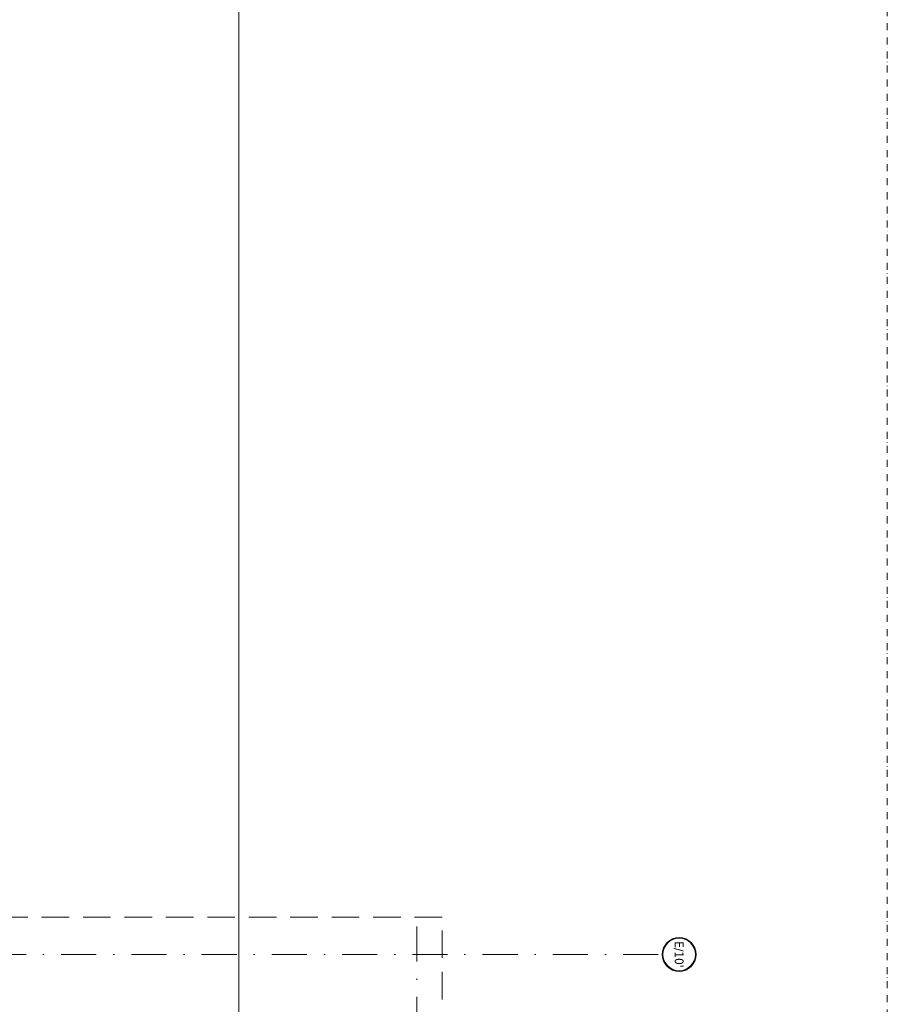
# Model space of a CAD drawing. Header units: millimetres. Extents: x -82287 to 177822, y -399756 to 0.
# Tile 135 of 228: x 53916 to 55487, y -198114 to -196331. Entities that reach past the tile are written whole.
import ezdxf
from ezdxf.enums import TextEntityAlignment as Align

# ---------------------------------------------------------------- set-up
doc = ezdxf.new("R2010")
doc.units = ezdxf.units.MM
doc.header["$MEASUREMENT"] = 0
doc.linetypes.add('SUŁOSZOWA - PB 21 03$0$6279-A-FP00$0$DASHED', pattern=[0.75, 0.5, -0.25])
doc.linetypes.add('SUŁOSZOWA - PB 21 03$0$DASHDOT', pattern=[25.4, 12.7, -6.35, 0, -6.35])
doc.layers.add('FL_XREF', color=252, linetype='Continuous')
for name, color, linetype, lineweight in [('SUŁOSZOWA - PB 21 03$0$!! 0_ Istn-sciany', 251, 'Continuous', 0), ('SUŁOSZOWA - PB 21 03$0$!! 0_Opis_pom', 251, 'Continuous', 0), ('SUŁOSZOWA - PB 21 03$0$!! 0_Osie', 251, 'SUŁOSZOWA - PB 21 03$0$DASHDOT', 0), ('SUŁOSZOWA - PB 21 03$0$!! 1_OPIS POM NOWE', 251, 'Continuous', 0), ('SUŁOSZOWA - PB 21 03$0$0-osie-liniA', 251, 'SUŁOSZOWA - PB 21 03$0$DASHDOT', 0), ('SUŁOSZOWA - PB 21 03$0$0-osie-tx', 251, 'Continuous', 0)]:
    doc.layers.add(name, color=color, linetype=linetype, lineweight=lineweight)
doc.layers.add('SUŁOSZOWA - PB 21 03$0$!! 0_ramki', color=251, linetype='Continuous', lineweight=0, plot=False)
doc.styles.add('SUŁOSZOWA - PB 21 03$0$ARIAL', font='tahoma.ttf')
doc.styles.add('SUŁOSZOWA - PB 21 03$0$TAHOMA', font='tahoma.ttf')

# ---------------------------------------------------------------- blocks, each defined once
blk = doc.blocks.new('*U116')
h = blk.add_hatch(color=256)
edge = h.paths.add_edge_path()
edge.add_arc((0, 0), 30.6, 0, 360)
edge = h.paths.add_edge_path(flags=17)
edge.add_arc((0, 0), 29.4, 0, 360)
for radius in [30.6, 29.4]:
    blk.add_circle((0, 0), radius)
at = {"style": 'SUŁOSZOWA - PB 21 03$0$TAHOMA', "flags": 8}
blk.add_attdef('ANSICHTSNUMMER', text='', height=16, dxfattribs=at).set_placement((0, 0), align=Align.MIDDLE_CENTER)
blk = doc.blocks.new('SUŁOSZOWA - PB 21 03$0$BLOK OSI')
blk.add_lwpolyline([(55424.3, -195663.1), (55424.3, -200232.8)])
at = {"layer": 'SUŁOSZOWA - PB 21 03$0$0-osie-liniA', "ltscale": 5}
for points in [[(54572.7, -198088.6), (54572.7, -199860.8)], [(52022.7, -198139.1), (55017, -198139.1)]]:
    blk.add_lwpolyline(points, dxfattribs=at)
at = {"layer": 'SUŁOSZOWA - PB 21 03$0$0-osie-tx'}
ref = blk.add_blockref('*U116', (55047.6, -198139.2), dxfattribs=dict(at, rotation=90))
ref.add_attrib('ANSICHTSNUMMER', "E/10'", dxfattribs={"layer": '0', "height": 16, "rotation": 270, "style": 'SUŁOSZOWA - PB 21 03$0$TAHOMA', "flags": 8}).set_placement((55047.6, -198139.2), align=Align.MIDDLE_CENTER)
blk = doc.blocks.new('SUŁOSZOWA - PB 21 03')
at = {"layer": 'SUŁOSZOWA - PB 21 03$0$!! 0_ Istn-sciany', "linetype": 'SUŁOSZOWA - PB 21 03$0$6279-A-FP00$0$DASHED', "ltscale": 100}
blk.add_lwpolyline([(52021.71142, -199507.5883), (54618.70425, -199507.5883), (54618.70425, -198008.58823), (53228.71142, -198008.5883)], dxfattribs=at)
at = {"layer": 'SUŁOSZOWA - PB 21 03$0$!! 0_ramki'}
blk.add_lwpolyline([(51280.42916, -198945.67237), (51280.42916, -194745.67237), (54250.42916, -194745.67237), (54250.42916, -198945.67237)], close=True, dxfattribs=at)
at = {"layer": 'SUŁOSZOWA - PB 21 03$0$!! 0_Osie'}
blk.add_blockref('SUŁOSZOWA - PB 21 03$0$BLOK OSI', (0, 63), dxfattribs=at)
at = {"layer": 'SUŁOSZOWA - PB 21 03$0$!! 0_Opis_pom', "ltscale": 0.7, "style": 'SUŁOSZOWA - PB 21 03$0$ARIAL'}
for tag, p in [('B0,19', (52679.2094, -194257.55204)), ('B2,14', (73874.0461, -194402.0887)), ('B2,12', (73342.49259, -194413.89249)), ('B1,21', (60405.50261, -194427.18207)), ('B2,11', (73069.01144, -194438.89383)), ('B2,16', (75195.07765, -194441.83446)), ('A1,1', (58808.06672, -194460.94161)), ('A1,16', (59129.54925, -194448.08429)), ('B1/17', (59524.53699, -194450.37428)), ('B1,19', (59914.81903, -194448.15658)), ('1,22', (60947.33929, -194456.1144)), ('1,23', (61575.22173, -194450.37428)), ('B0,15', (51514.15008, -194461.8073)), ('B0,18', (52071.43815, -194478.40179)), ('B1,18', (59715.51745, -194473.87108)), ('B2,17', (75506.7465, -194471.3759)), ('B2,19.1', (76701.67035, -194466.03695)), ('B3,7', (87459.81312, -194465.07097)), ('B3,3', (88235.73906, -194465.79732)), ('B3,8', (90006.66539, -194478.47972)), ('B1,20', (60198.53687, -194490.17374)), ('B2,10', (72728.63362, -194489.37283)), ('B2,15', (74566.38885, -194487.81114)), ('B3,6', (86826.65132, -194483.15512)), ('A0,6', (49094.40602, -194505.72387)), ('A1,6', (58565.96262, -194514.50753)), ('A2,5', (72452.45009, -194505.90583)), ('B2,13', (73649.91716, -194500.01242)), ('A0,4', (49692.81919, -194517.93289)), ('A0,3', (49906.53818, -194524.03766)), ('B0,20', (53125.45224, -194527.8835)), ('B0,22', (54187.56644, -194519.04308)), ('B1,1', (61908.24378, -194515.48656)), ('A0,5', (49399.71914, -194533.19455)), ('B0,21', (53847.26622, -194535.08002)), ('B1,3', (62229.35503, -194604.49851)), ('B2,18', (75922.43604, -194612.23635)), ('B2,19', (77152.69039, -194617.53776)), ('A3,4', (85509.27934, -194642.47136)), ('B0,24B', (54824.42896, -194684.26784)), ('B1,4', (63476.45184, -194691.11207)), ('B0,13', (50367.63944, -194706.5583)), ('B0,16', (51457.40872, -194704.43091)), ('B0,17', (51897.58569, -194706.77195)), ('A2,4', (71695.75649, -194707.44268)), ('A1,5', (58149.22649, -194724.80163)), ('B0,23', (54542.05776, -194742.93939)), ('A2.1', (72371.45884, -194731.56251)), ('A1,2', (58744.42262, -194746.622)), ('B1,2D', (60756.29674, -194750.92727)), ('A1,15', (59129.54925, -194780.73348)), ('B0,14', (50962.60809, -194789.06568)), ('B1,4', (63483.03852, -194791.04365)), ('A3.1', (86079.08704, -194786.62422)), ('A0,2', (49295.91259, -194810.95246)), ('B0,7', (52851.95551, -194845.56115)), ('B1,2B', (62374.83512, -194841.86715)), ('B2.7', (74548.27897, -194836.12781)), ('B3,2', (89035.72921, -194837.99287)), ('B1,2A', (61803.35407, -194869.27513)), ('B0,8', (51561.38742, -194890.27848)), ('A1,3', (58810.05243, -195008.83917)), ('A3.2', (86016.50296, -195004.88875)), ('A0,1', (49914.27925, -195025.82804)), ('A0,10', (49695.87246, -195042.9259)), ('B0,17', (51225.06492, -195049.74007)), ('A0,7', (49042.50308, -195082.6056)), ('B0,6', (52110.41055, -195069.39267)), ('B1,8', (61403.63433, -195071.25189)), ('A2.2', (72371.45884, -195070.78713)), ('B2.2', (74976.1855, -195068.47988)), ('B3,11', (88623.94853, -195099.23575)), ('B3,4', (87612.56208, -195132.78192)), ('B3,5', (86839.47632, -195174.05241)), ('B0,12', (50313.60595, -195207.52936)), ('B0,11', (50726.178, -195219.06638)), ('B3,10', (89778.42161, -195220.68871)), ('B1,6', (63686.26823, -195231.3997)), ('B0,10', (51476.34179, -195259.44699)), ('B0,24A', (54359.17011, -195245.97867)), ('A1,4', (58093.66276, -195250.96213)), ('B3,9', (90479.74099, -195260.18621)), ('A0,11', (49643.96951, -195271.84772)), ('B1,14', (59332.54805, -195280.73534)), ('A0,8', (49042.50308, -195293.21363)), ('B0,9', (51798.4912, -195291.17482)), ('B2,21', (75970.16114, -195290.81005)), ('B1,13', (60186.62513, -195314.46953)), ('B0,3', (52068.59538, -195319.60465)), ('B1,10', (60892.94126, -195319.45825)), ('B1,5', (63419.22943, -195317.21026)), ('A2.3', (71832.37045, -195318.78232)), ('B2,9', (73175.51251, -195317.21162)), ('B2,4', (74493.5947, -195318.7733)), ('B2,3', (74674.2815, -195319.28036)), ('A3,3', (85569.83931, -195318.78232)), ('B3,1', (88723.65615, -195329.98594)), ('B1,9', (61058.12383, -195344.48743)), ('B2,8', (73894.209, -195338.18956)), ('B2.1', (75304.74121, -195348.36327)), ('B2,20', (77211.021, -195343.82367)), ('B0,2', (52227.2348, -195357.98297)), ('B1,2C', (61827.40698, -195369.02625)), ('B1,7', (62134.52151, -195372.05069)), ('B0,1', (53061.17304, -195403.85659)), ('A0,9', (49001.50444, -195413.15723)), ('A0,12', (49689.76592, -195485.50737)), ('B0,4', (52224.78303, -195500.96352)), ('B2,5', (74686.48999, -195507.24036)), ('B1,11', (61050.00078, -195512.89565)), ('B1,12', (60864.00751, -195544.00738)), ('B0,5', (52066.14362, -195556.83806)), ('B2,6', (74499.29165, -195549.55175)), ('C2,2', (74812.78942, -195865.8959)), ('C1,3', (61091.58871, -195973.27844)), ('C0,2A', (52278.30875, -196050.48297)), ('C0,1', (52808.36775, -196132.34208)), ('C1,2', (61690.27405, -196439.72387)), ('C1,1', (62060.59754, -196465.28533)), ('C3,1', (88979.71614, -196545.67785)), ('C0,2B', (53028.88223, -196668.8019)), ('C1,4', (61008.68123, -196686.32122)), ('C2,1', (75334.65984, -196786.2197)), ('C2,3', (74834.65119, -196933.26657)), ('C1,5', (61062.7252, -196991.42453)), ('C1,10', (62127.38542, -196998.81344)), ('C1,9', (62147.33751, -197289.53424)), ('C1,6', (61131.41824, -197329.69535)), ('C0,3', (52181.98562, -197341.92176)), ('C0,4', (52345.96562, -197596.60561)), ('D1,1', (73931.12245, -197584.03121)), ('D0,18', (60296.49264, -197617.95269)), ('C2,4', (75243.70451, -197663.89)), ('D0,7', (59141.53804, -197722.84718)), ('C1,7', (61222.2575, -197737.18052)), ('D0,3', (59562.25866, -197751.14316)), ('D0,17', (60701.16801, -197741.44864)), ('D1,6', (72757.78643, -197751.22612)), ('D1,4', (73157.19908, -197744.29721)), ('D0,6', (58741.71849, -197802.61699)), ('D0,10', (58357.73602, -197820.93991)), ('D,09', (59195.67196, -197881.51243)), ('C0,5', (52269.72696, -197902.4362)), ('C0,6', (52872.93793, -197917.07354)), ('D0,2', (59943.06082, -197917.06725)), ('D0,16', (60721.3534, -197935.2949)), ('D1,3', (73475.28953, -197924.29875)), ('D0,8', (59058.9008, -197963.64925)), ('D0,5', (59448.52586, -197969.8061)), ('C2,5', (74555.08284, -197988.7886)), ('D1,5', (73291.61607, -197999.29956)), ('D0,4', (59655.02693, -198042.2589)), ('D0,15', (60692.12223, -198127.4643)), ('D0,1', (59931.33074, -198173.12806)), ('D1,2', (73578.07819, -198172.30068)), ('D0,11', (58161.27105, -198211.45823)), ('D0,12', (58250.99458, -198537.17631)), ('D0,13', (58250.99458, -198764.99605)), ('D1,7', (71854.87376, -198786.88467)), ('D0,14', (59130.08589, -198795.3373)), ('D1,8', (71715.35366, -199212.44512))]:
    blk.add_attdef(tag, text='', height=11.968, dxfattribs=at).set_placement(p, align=Align.MIDDLE_CENTER)
at = {"layer": 'SUŁOSZOWA - PB 21 03$0$!! 1_OPIS POM NOWE', "style": 'SUŁOSZOWA - PB 21 03$0$ARIAL'}
for tag, p in [('C1.7A', (61271.6179, -197538.30303)), ('C2.5B', (74970.66097, -197546.70728)), ('C2,5C', (74903.71123, -197659.13664)), ('C2.4', (75374.07862, -197726.11453)), ('D1,2B', (74322.25834, -197791.43247)), ('C1.7C', (61260.26049, -197811.38428)), ('C1.8B', (61588.27341, -197817.62151)), ('C1.8A', (61884.42005, -197818.94854)), ('C1.7B', (61322.12354, -197933.89849)), ('C2,5A', (74943.41937, -197993.49482)), ('E1.2', (62164.78326, -198139.98688)), ('E1.5E', (62692.10372, -198153.27854)), ('D1,2C', (73419.9359, -198156.57844)), ('E2.9', (75361.45041, -198161.88904)), ('E2.7', (76022.45692, -198162.26272)), ('E3.1', (88990.58975, -198158.87886)), ('E1.5D', (62993.60773, -198185.416)), ('D1,2A', (74280.17915, -198172.30068)), ('E1.1', (61330.46191, -198191.9806)), ('E1.5C', (63016.9343, -198246.3437)), ('E1.5B', (63264.15117, -198307.8661)), ('E3.2', (88781.41347, -198385.24275)), ('E1.6', (61022.6264, -198421.00827)), ('E2.2', (74782.75417, -198427.85813)), ('E2.8', (75757.29014, -198437.09188)), ('E2.6', (76531.8031, -198444.40756)), ('E3.4', (89392.22607, -198450.03942)), ('E1.5A', (63049.47589, -198456.39852)), ('E1.5F', (62736.15118, -198589.14592)), ('E1.5G', (62892.39981, -198586.12622)), ('E1,4', (61888.25021, -198652.6996)), ('E2.1', (75803.99631, -198697.05773)), ('E1.5L', (63297.7633, -198733.65678)), ('E1.3', (61058.5992, -198806.28147)), ('E1.5H', (62893.53005, -198830.01758)), ('E2,3', (74778.52304, -198843.9541)), ('E3.3', (89150.95684, -198867.32581)), ('E1.5K', (63266.15427, -198904.67789)), ('E1.5I', (62723.74907, -199005.87002)), ('E2.4', (75135.87669, -199083.20857)), ('E2.5', (76615.04061, -199164.91143)), ('E1.5J', (63204.25187, -199215.697))]:
    blk.add_attdef(tag, text='', height=11.968, dxfattribs=at).set_placement(p, align=Align.MIDDLE_CENTER)

msp = doc.modelspace()

# ---------------------------------------------------------------- block references
at = {"layer": 'FL_XREF'}
msp.add_blockref('SUŁOSZOWA - PB 21 03', (62.3, 52.9), dxfattribs=at)

doc.saveas('drawing.dxf')
